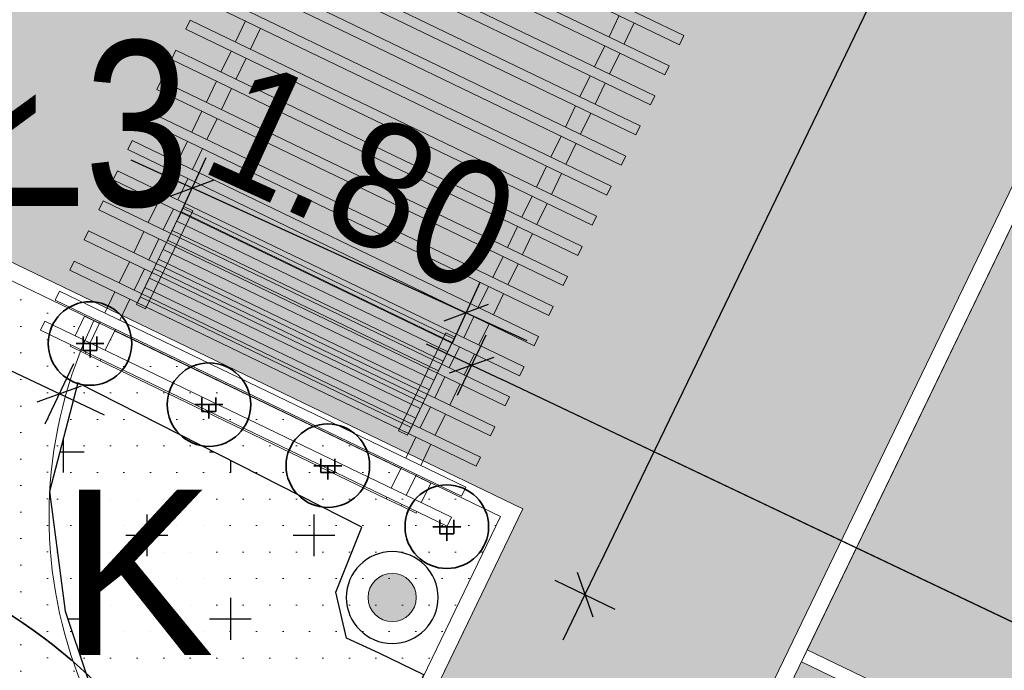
# Model space of a CAD drawing. Extents: x 6423319 to 6423678, y 5669680 to 5669855.
# Tile 9 of 29: x 6423360 to 6423366, y 5669719 to 5669723. Entities that reach past the tile are written whole.
import ezdxf

# ---------------------------------------------------------------- set-up
doc = ezdxf.new("R2010")
doc.units = 0
doc.header["$PDSIZE"] = 0.75
doc.linetypes.add('ACAD_ISO03W100', pattern=[30, 12, -18])
doc.layers.get('Defpoints').update_dxf_attribs({"linetype": 'CONTINUOUS'})
for name, color, linetype, lineweight in [('0 - PMProj. - Opisy + tabela', 7, 'CONTINUOUS', 0), ('3 H POWIERZCHNIE', 142, 'CONTINUOUS', 18), ('3 Lawka 2', 171, 'CONTINUOUS', 5), ('3 pergole', 250, 'ByLayer', 5), ('3 UKŁAD 1 1', 151, 'CONTINUOUS', 9), ('PMProj. - elementy małej arch. OK', 7, 'CONTINUOUS', 0), ('PMProj. - trawnik parkowy', 63, 'CONTINUOUS', 0), ('PR_Z_Drzewa liściaste', 75, 'CONTINUOUS', 20), ('PR_Z_Pnącza', 83, 'CONTINUOUS', 20)]:
    doc.layers.add(name, color=color, linetype=linetype, lineweight=lineweight)
for name, color, linetype in [('3 łąki', 7, 'CONTINUOUS'), ('PMProj. - LEGENDA', 7, 'CONTINUOUS'), ('PMProj. - wymiary', 93, 'CONTINUOUS'), ('PV-12C1', 7, 'CONTINUOUS')]:
    doc.layers.add(name, color=color, linetype=linetype)
doc.layers.add('PR_Z_Byliny', color=7, linetype='CONTINUOUS', lineweight=20, true_color=0x685b34)
doc.layers.add('z rychla blok', color=7, linetype='CONTINUOUS', lineweight=20, true_color=0x688f34)
doc.styles.add('500', font='ROMANS.shx', dxfattribs={"height": 100})
doc.styles.add('Arial', font='arial.ttf')
doc.styles.add('BUIB', font='arial.ttf', dxfattribs={"width": 0.9, "height": 0.75})
doc.dimstyles.new('SKALA-500', dxfattribs={"dimscale": 10, "dimtxt": 2, "dimasz": 1.5, "dimexe": 1, "dimexo": 0.5, "dimgap": 0.5, "dimtad": 1, "dimdec": 0, "dimrnd": 1, "dimdsep": 46, "dimtxsty": '500', "dimblk1": 'WYMIAR', "dimblk2": 'WYMIAR', "dimsah": 1, "dimcen": 2, "dimse1": 1, "dimse2": 1, "dimclrd": 256, "dimclre": 256, "dimclrt": 5, "dimadec": 0, "dimazin": 0, "dimtfac": 0.5, "dimtdec": 1, "dimtix": 1, "dimtmove": 2, "dimatfit": 3, "dimldrblk": 'WYMIAR', "dimfxl": 1, "dimtolj": 1, "dimarcsym": 0})
pattern_1 = [(90, (4252822.110707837, 7451227.796183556), (-0.15875, 0.07937500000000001), [0, -0.15875])]

# ---------------------------------------------------------------- blocks, each defined once
blk = doc.blocks.new('A$12C7', base_point=(358.375857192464, 75.52487942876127))
at = {"layer": '3 pergole'}
for p, q in [((358.4458571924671, 78.42487942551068), (358.3858571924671, 78.42487942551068)), ((358.3858571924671, 78.42487942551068), (358.3858571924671, 75.7248794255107)), ((358.445857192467, 75.7248794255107), (358.445857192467, 78.42487942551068)), ((358.645857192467, 78.42487942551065), (358.585857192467, 78.42487942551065)), ((358.585857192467, 78.42487942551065), (358.585857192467, 75.72487942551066)), ((358.645857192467, 75.72487942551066), (358.645857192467, 78.42487942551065)), ((358.845857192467, 78.42487942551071), (358.7858571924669, 78.42487942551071)), ((358.7858571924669, 78.42487942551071), (358.7858571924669, 75.72487942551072)), ((358.8458571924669, 75.72487942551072), (358.8458571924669, 78.42487942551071)), ((359.0458571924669, 78.42487942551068), (358.9858571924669, 78.42487942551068)), ((358.9858571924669, 78.42487942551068), (358.9858571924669, 75.7248794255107)), ((359.0458571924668, 75.7248794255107), (359.0458571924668, 78.42487942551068)), ((359.2458571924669, 78.42487942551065), (359.1858571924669, 78.42487942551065)), ((359.1858571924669, 78.42487942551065), (359.1858571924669, 75.72487942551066)), ((359.2458571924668, 75.72487942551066), (359.2458571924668, 78.42487942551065)), ((359.4458571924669, 78.42487942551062), (359.3858571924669, 78.42487942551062)), ((359.3858571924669, 78.42487942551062), (359.3858571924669, 75.72487942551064)), ((359.4458571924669, 75.72487942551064), (359.4458571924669, 78.42487942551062)), ((359.6458571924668, 78.4248794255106), (359.5858571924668, 78.4248794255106)), ((359.5858571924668, 78.4248794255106), (359.5858571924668, 75.72487942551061)), ((359.6458571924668, 75.72487942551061), (359.6458571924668, 78.4248794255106)), ((359.8458571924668, 78.42487942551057), (359.7858571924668, 78.42487942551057)), ((359.7858571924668, 78.42487942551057), (359.7858571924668, 75.72487942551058)), ((359.8458571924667, 75.72487942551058), (359.8458571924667, 78.42487942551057)), ((360.0458571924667, 78.42487942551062), (359.9858571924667, 78.42487942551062)), ((359.9858571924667, 78.42487942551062), (359.9858571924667, 75.72487942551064)), ((360.0458571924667, 75.72487942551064), (360.0458571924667, 78.42487942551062)), ((360.2458571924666, 78.4248794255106), (360.1858571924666, 78.4248794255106)), ((360.1858571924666, 78.4248794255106), (360.1858571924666, 75.72487942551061)), ((360.2458571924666, 75.72487942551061), (360.2458571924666, 78.4248794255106)), ((360.4458571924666, 78.42487942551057), (360.3858571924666, 78.42487942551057)), ((360.3858571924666, 78.42487942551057), (360.3858571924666, 75.72487942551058)), ((360.4458571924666, 75.72487942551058), (360.4458571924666, 78.42487942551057)), ((360.5858571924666, 78.42487942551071), (360.5858571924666, 75.72487942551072)), ((360.6458571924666, 75.72487942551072), (360.6458571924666, 78.42487942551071)), ((360.7858571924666, 78.42487942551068), (360.7858571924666, 75.7248794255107)), ((360.8458571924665, 75.7248794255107), (360.8458571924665, 78.42487942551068)), ((360.9858571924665, 78.42487942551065), (360.9858571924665, 75.72487942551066)), ((361.0458571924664, 75.72487942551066), (361.0458571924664, 78.42487942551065)), ((361.1858571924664, 78.42487942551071), (361.1858571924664, 75.72487942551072)), ((361.2458571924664, 75.72487942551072), (361.2458571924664, 78.42487942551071)), ((361.3858571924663, 78.42487942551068), (361.3858571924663, 75.7248794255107)), ((361.4458571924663, 75.7248794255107), (361.4458571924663, 78.42487942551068)), ((361.5858571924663, 78.42487942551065), (361.5858571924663, 75.72487942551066)), ((361.6458571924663, 75.72487942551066), (361.6458571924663, 78.42487942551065)), ((358.375857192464, 78.22487942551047), (358.375857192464, 78.12487942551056)), ((358.3858571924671, 78.22487942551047), (358.375857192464, 78.22487942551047)), ((358.575857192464, 78.22487942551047), (358.4458571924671, 78.22487942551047)), ((358.575857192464, 78.12487942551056), (358.575857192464, 78.22487942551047)), ((358.3858571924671, 78.12487942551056), (358.375857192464, 78.12487942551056)), ((358.375857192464, 78.12487942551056), (358.375857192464, 78.02487942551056)), ((358.585857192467, 78.12487942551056), (358.4458571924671, 78.12487942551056)), ((358.7858571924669, 78.12487942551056), (358.645857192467, 78.12487942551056)), ((358.9858571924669, 78.12487942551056), (358.845857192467, 78.12487942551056)), ((359.1858571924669, 78.12487942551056), (359.0458571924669, 78.12487942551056)), ((359.3858571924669, 78.12487942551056), (359.2458571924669, 78.12487942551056)), ((359.5858571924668, 78.12487942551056), (359.4458571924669, 78.12487942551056)), ((359.7858571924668, 78.12487942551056), (359.6458571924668, 78.12487942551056)), ((359.9858571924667, 78.12487942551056), (359.8458571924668, 78.12487942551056)), ((360.1858571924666, 78.12487942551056), (360.0458571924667, 78.12487942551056)), ((360.3858571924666, 78.12487942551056), (360.2458571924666, 78.12487942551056)), ((360.5858571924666, 78.12487942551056), (360.4458571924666, 78.12487942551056)), ((358.375857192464, 78.02487942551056), (358.3858571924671, 78.02487942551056)), ((358.375857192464, 76.12487942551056), (358.375857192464, 78.02487942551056)), ((358.4458571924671, 78.02487942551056), (358.585857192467, 78.02487942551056)), ((358.575857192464, 76.12487942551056), (358.575857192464, 78.02487942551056)), ((358.645857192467, 78.02487942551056), (358.7858571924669, 78.02487942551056)), ((358.845857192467, 78.02487942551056), (358.9858571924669, 78.02487942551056)), ((359.0458571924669, 78.02487942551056), (359.1858571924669, 78.02487942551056)), ((359.2458571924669, 78.02487942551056), (359.3858571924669, 78.02487942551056)), ((359.4458571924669, 78.02487942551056), (359.5858571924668, 78.02487942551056)), ((359.6458571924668, 78.02487942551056), (359.7858571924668, 78.02487942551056)), ((359.8458571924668, 78.02487942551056), (359.9858571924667, 78.02487942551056)), ((360.0458571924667, 78.02487942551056), (360.1858571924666, 78.02487942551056)), ((360.2458571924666, 78.02487942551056), (360.3858571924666, 78.02487942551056)), ((360.4458571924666, 78.02487942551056), (360.5858571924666, 78.02487942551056)), ((358.375857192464, 76.12487942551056), (358.375857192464, 76.02487942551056)), ((358.3858571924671, 76.12487942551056), (358.375857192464, 76.12487942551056)), ((358.585857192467, 76.12487942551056), (358.445857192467, 76.12487942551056)), ((358.7858571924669, 76.12487942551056), (358.645857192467, 76.12487942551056)), ((358.9858571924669, 76.12487942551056), (358.8458571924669, 76.12487942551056)), ((359.1858571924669, 76.12487942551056), (359.0458571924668, 76.12487942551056)), ((359.3858571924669, 76.12487942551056), (359.2458571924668, 76.12487942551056)), ((359.5858571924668, 76.12487942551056), (359.4458571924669, 76.12487942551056)), ((359.7858571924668, 76.12487942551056), (359.6458571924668, 76.12487942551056)), ((359.9858571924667, 76.12487942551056), (359.8458571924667, 76.12487942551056)), ((360.1858571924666, 76.12487942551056), (360.0458571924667, 76.12487942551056)), ((360.3858571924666, 76.12487942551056), (360.2458571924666, 76.12487942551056)), ((360.5858571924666, 76.12487942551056), (360.4458571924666, 76.12487942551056)), ((360.7858571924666, 76.12487942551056), (360.6458571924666, 76.12487942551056)), ((360.9858571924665, 76.12487942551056), (360.8458571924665, 76.12487942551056)), ((361.1858571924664, 76.12487942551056), (361.0458571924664, 76.12487942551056)), ((361.3858571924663, 76.12487942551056), (361.2458571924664, 76.12487942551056)), ((361.5858571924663, 76.12487942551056), (361.4458571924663, 76.12487942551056)), ((358.375857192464, 76.02487942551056), (358.375857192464, 75.92487942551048)), ((358.375857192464, 76.02487942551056), (358.3858571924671, 76.02487942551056)), ((358.445857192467, 76.02487942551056), (358.585857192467, 76.02487942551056)), ((358.575857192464, 75.92487942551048), (358.575857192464, 76.02487942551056)), ((358.645857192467, 76.02487942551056), (358.7858571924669, 76.02487942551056)), ((358.8458571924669, 76.02487942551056), (358.9858571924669, 76.02487942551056)), ((359.0458571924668, 76.02487942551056), (359.1858571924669, 76.02487942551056)), ((359.2458571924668, 76.02487942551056), (359.3858571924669, 76.02487942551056)), ((359.4458571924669, 76.02487942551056), (359.5858571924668, 76.02487942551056)), ((359.6458571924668, 76.02487942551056), (359.7858571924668, 76.02487942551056)), ((359.8458571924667, 76.02487942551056), (359.9858571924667, 76.02487942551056)), ((360.0458571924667, 76.02487942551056), (360.1858571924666, 76.02487942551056)), ((360.2458571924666, 76.02487942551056), (360.3858571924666, 76.02487942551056)), ((360.4458571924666, 76.02487942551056), (360.5858571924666, 76.02487942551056)), ((360.6458571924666, 76.02487942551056), (360.7858571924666, 76.02487942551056)), ((360.8458571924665, 76.02487942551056), (360.9858571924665, 76.02487942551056)), ((361.0458571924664, 76.02487942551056), (361.1858571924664, 76.02487942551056)), ((361.2458571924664, 76.02487942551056), (361.3858571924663, 76.02487942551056)), ((361.4458571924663, 76.02487942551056), (361.5858571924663, 76.02487942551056)), ((358.375857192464, 75.92487942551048), (358.3858571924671, 75.92487942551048)), ((358.445857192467, 75.92487942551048), (358.575857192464, 75.92487942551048)), ((358.3858571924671, 75.7248794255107), (358.445857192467, 75.7248794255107)), ((358.585857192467, 75.72487942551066), (358.645857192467, 75.72487942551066)), ((358.7858571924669, 75.72487942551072), (358.8458571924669, 75.72487942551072)), ((358.9858571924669, 75.7248794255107), (359.0458571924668, 75.7248794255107)), ((359.1858571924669, 75.72487942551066), (359.2458571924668, 75.72487942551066)), ((359.3858571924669, 75.72487942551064), (359.4458571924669, 75.72487942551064)), ((359.5858571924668, 75.72487942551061), (359.6458571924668, 75.72487942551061)), ((359.7858571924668, 75.72487942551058), (359.8458571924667, 75.72487942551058)), ((359.9858571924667, 75.72487942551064), (360.0458571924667, 75.72487942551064)), ((360.1858571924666, 75.72487942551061), (360.2458571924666, 75.72487942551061)), ((360.3858571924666, 75.72487942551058), (360.4458571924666, 75.72487942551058)), ((360.5858571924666, 75.72487942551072), (360.6458571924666, 75.72487942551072)), ((360.7858571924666, 75.7248794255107), (360.8458571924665, 75.7248794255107)), ((360.9858571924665, 75.72487942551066), (361.0458571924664, 75.72487942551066)), ((361.1858571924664, 75.72487942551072), (361.2458571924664, 75.72487942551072)), ((361.3858571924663, 75.7248794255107), (361.4458571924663, 75.7248794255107)), ((361.5858571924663, 75.72487942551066), (361.6458571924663, 75.72487942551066))]:
    blk.add_line(p, q, dxfattribs=at)
blk = doc.blocks.new('kosz parkowy')
at = {"layer": 'PMProj. - elementy małej arch. OK', "lineweight": 30}
h = blk.add_hatch(color=250, dxfattribs=at)
h.dxf.hatch_style = 1
h.paths.add_polyline_path([(385.2284146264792, 922.5578425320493, 1), (385.5169688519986, 922.5578425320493, 1)])
blk.add_circle((385.3726917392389, 922.5578425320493), 0.2747733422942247, dxfattribs=at)
at = {"layer": 'PMProj. - elementy małej arch. OK'}
blk.add_circle((385.3726917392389, 922.5578425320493), 0.1442771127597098, dxfattribs=at)
blk = doc.blocks.new('WYMIAR')
at = {"layer": 'PMProj. - wymiary', "color": 7}
for p, q in [((0, -1), (0, 1)), ((1.5, 0), (-1, 0))]:
    blk.add_line(p, q, dxfattribs=at)
at = {"layer": 'PMProj. - wymiary', "color": 5}
blk.add_line((-0.5, -0.5), (0.5, 0.5), dxfattribs=at)
blk = doc.blocks.new('*D41')
at = {"layer": 'Defpoints', "color": 0, "transparency": 16777216}
for p in [(6423351.548943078, 5669725.448385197), (6423351.340798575, 5669725.010047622), (6423360.657440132, 5669721.123217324)]:
    blk.add_point(p, dxfattribs=at)
at = {"layer": 'PMProj. - wymiary', "color": 252, "lineweight": -2, "transparency": 16777216}
blk.add_line((6423360.268629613, 5669720.77066897), (6423351.521464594, 5669724.924258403), dxfattribs=at)
at = {"layer": 'PMProj. - wymiary', "color": 252, "lineweight": -2, "transparency": 16777216, "xscale": 0.2, "yscale": 0.2, "zscale": 0.2}
for p, rotation in [((6423351.340798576, 5669725.010047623), 154.5993045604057), ((6423360.449295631, 5669720.684879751), 334.5993045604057)]:
    blk.add_blockref('WYMIAR', p, dxfattribs=dict(at, rotation=rotation))
at = {"layer": 'PMProj. - wymiary', "color": 163, "lineweight": 5, "transparency": 16777216, "insert": (6423356.10219793, 5669723.283708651), "char_height": 0.75, "attachment_point": 5, "rotation": 334.5993045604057, "style": 'BUIB'}
blk.add_mtext('\\A1;10', dxfattribs=at)
blk = doc.blocks.new('*D43')
at = {"layer": 'Defpoints', "color": 0, "transparency": 16777216}
for p in [(6423363.123685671, 5669721.294090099), (6423362.915541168, 5669720.855752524), (6423372.232182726, 5669716.968922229)]:
    blk.add_point(p, dxfattribs=at)
at = {"layer": 'PMProj. - wymiary', "color": 252, "lineweight": -2, "transparency": 16777216}
blk.add_line((6423371.843372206, 5669716.616373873), (6423363.096207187, 5669720.769963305), dxfattribs=at)
at = {"layer": 'PMProj. - wymiary', "color": 252, "lineweight": -2, "transparency": 16777216, "xscale": 0.2, "yscale": 0.2, "zscale": 0.2}
for p, rotation in [((6423362.915541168, 5669720.855752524), 154.5993045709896), ((6423372.024038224, 5669716.530584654), 334.5993045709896)]:
    blk.add_blockref('WYMIAR', p, dxfattribs=dict(at, rotation=rotation))
at = {"layer": 'PMProj. - wymiary', "color": 163, "lineweight": 5, "transparency": 16777216, "insert": (6423367.676940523, 5669719.129413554), "char_height": 0.75, "attachment_point": 5, "rotation": 334.5993045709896, "style": 'BUIB'}
blk.add_mtext('\\A1;10', dxfattribs=at)
blk = doc.blocks.new('l2 1')
at = {"layer": '3 Lawka 2', "lineweight": 9}
h = blk.add_hatch(dxfattribs=at)
h.set_pattern_fill('LINE', color=256, scale=0.02)
h.set_pattern_definition([(0, (895.8701074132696, 1148.153070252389), (0, 0.0635), [])])
h.paths.add_polyline_path([(-0.8965730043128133, -0.004913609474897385), (0.9034270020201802, -0.004558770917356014), (0.9034270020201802, -0.631839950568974), (-0.8965730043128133, -0.6321947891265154)])
for points in [[(-0.8965730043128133, 0.007110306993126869), (-0.8365730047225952, 0.007110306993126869), (-0.8365730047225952, -0.6442187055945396), (-0.8965730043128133, -0.6442187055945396)], [(0.9034270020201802, 0.007110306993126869), (0.8434270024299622, 0.007110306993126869), (0.8434270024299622, -0.6442187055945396), (0.9034270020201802, -0.6442187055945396)], [(-0.8965730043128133, -0.004913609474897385), (0.9034270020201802, -0.004558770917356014), (0.9034270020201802, -0.631839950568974), (-0.8965730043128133, -0.6321947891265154)], [(-0.8965730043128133, -0.004913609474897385), (0.9034270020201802, -0.004558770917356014), (0.9034270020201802, -0.631839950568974), (-0.8965730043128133, -0.6321947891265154)]]:
    blk.add_lwpolyline(points, close=True, dxfattribs=at)
blk = doc.blocks.new('ry')
at = {"layer": 'PR_Z_Byliny', "linetype": 'Continuous', "lineweight": 25, "transparency": 33554687}
h = blk.add_hatch(dxfattribs=at)
h.set_pattern_fill('[KR] BYLINY', color=256, style=0, pattern_type=2)
h.set_pattern_definition([(270, (6422961.972555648, 5670491.962878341), (0.4999999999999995, -0.5000000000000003), [0.25, -0.75]), (0, (6422961.847555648, 5670491.837878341), (0.5000000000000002, 0.4999999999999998), [0.25, -0.75])])
h.paths.add_polyline_path([(6423360.560129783, 5669720.751279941), (6423360.39124397, 5669720.100844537), (6423360.483975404, 5669719.383116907), (6423360.744465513, 5669718.604748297), (6423361.301634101, 5669717.921974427), (6423361.913663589, 5669717.515750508), (6423362.631187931, 5669719.002986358), (6423362.363586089, 5669719.132092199), (6423362.168586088, 5669719.222092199), (6423362.103586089, 5669719.4970922), (6423362.258586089, 5669719.887092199)])
at = {"layer": 'PR_Z_Byliny', "linetype": 'Continuous', "lineweight": 25, "transparency": 33554687, "flags": 128}
blk.add_lwpolyline([(6423360.560129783, 5669720.751279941), (6423360.39124397, 5669720.100844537), (6423360.483975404, 5669719.383116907), (6423360.744465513, 5669718.604748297), (6423361.301634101, 5669717.921974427), (6423361.913663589, 5669717.515750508), (6423362.631187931, 5669719.002986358), (6423362.363586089, 5669719.132092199), (6423362.168586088, 5669719.222092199), (6423362.103586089, 5669719.4970922), (6423362.258586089, 5669719.887092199)], close=True, dxfattribs=at)
at = {"layer": 'PR_Z_Drzewa liściaste', "lineweight": 35}
blk.add_circle((6423358.55643985, 5669716.824519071), 3, dxfattribs=at)
at = {"layer": 'PR_Z_Pnącza', "linetype": 'Continuous', "lineweight": 35}
for p, q in [((6423360.549593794, 5669720.985843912), (6423360.632927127, 5669720.985843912)), ((6423360.59126046, 5669721.027510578), (6423360.59126046, 5669720.944177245)), ((6423360.632927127, 5669720.985843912), (6423360.71626046, 5669720.985843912)), ((6423360.632927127, 5669720.985843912), (6423360.632927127, 5669720.902510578)), ((6423360.674593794, 5669721.027510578), (6423360.674593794, 5669720.944177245)), ((6423360.59126046, 5669720.944177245), (6423360.674593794, 5669720.944177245)), ((6423361.302874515, 5669720.661989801), (6423361.302874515, 5669720.578656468)), ((6423361.386207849, 5669720.661989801), (6423361.386207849, 5669720.578656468)), ((6423361.261207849, 5669720.620323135), (6423361.344541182, 5669720.620323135)), ((6423361.302874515, 5669720.578656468), (6423361.386207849, 5669720.578656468)), ((6423361.344541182, 5669720.620323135), (6423361.427874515, 5669720.620323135)), ((6423361.344541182, 5669720.620323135), (6423361.344541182, 5669720.536989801)), ((6423362.014488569, 5669720.296469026), (6423362.014488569, 5669720.213135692)), ((6423362.097821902, 5669720.296469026), (6423362.097821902, 5669720.213135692)), ((6423361.972821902, 5669720.254802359), (6423362.056155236, 5669720.254802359)), ((6423362.056155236, 5669720.254802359), (6423362.139488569, 5669720.254802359)), ((6423362.056155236, 5669720.254802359), (6423362.056155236, 5669720.171469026)), ((6423362.014488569, 5669720.213135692), (6423362.097821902, 5669720.213135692)), ((6423362.726102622, 5669719.930948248), (6423362.726102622, 5669719.847614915)), ((6423362.809435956, 5669719.930948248), (6423362.809435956, 5669719.847614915)), ((6423362.684435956, 5669719.889281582), (6423362.767769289, 5669719.889281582)), ((6423362.767769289, 5669719.889281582), (6423362.851102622, 5669719.889281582)), ((6423362.767769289, 5669719.889281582), (6423362.767769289, 5669719.805948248)), ((6423362.726102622, 5669719.847614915), (6423362.809435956, 5669719.847614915))]:
    blk.add_line(p, q, dxfattribs=at)
at = {"layer": 'PR_Z_Pnącza', "linetype": 'Continuous', "lineweight": 35, "transparency": 33554687, "flags": 128}
for points in [[(6423360.382927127, 5669720.985843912, -0.9999999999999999), (6423360.882927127, 5669720.985843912, -0.9999999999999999)], [(6423361.094541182, 5669720.620323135, -0.9999999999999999), (6423361.594541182, 5669720.620323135, -0.9999999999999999)]]:
    blk.add_lwpolyline(points, format="xyb", close=True, dxfattribs=at)
at = {"layer": 'PR_Z_Pnącza', "linetype": 'Continuous', "lineweight": 35, "transparency": 33554687}
for centre in [(6423362.056155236, 5669720.254802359), (6423362.767769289, 5669719.889281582)]:
    blk.add_circle(centre, 0.25, dxfattribs=at)
blk = doc.blocks.new('*D86')
at = {"layer": 'Defpoints', "color": 0, "transparency": 16777216}
for p in [(6423363.123685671, 5669721.294090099), (6423362.915541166, 5669720.855752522), (6423372.232182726, 5669716.968922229)]:
    blk.add_point(p, dxfattribs=at)
at = {"layer": 'PMProj. - wymiary', "color": 252, "lineweight": -2, "transparency": 16777216}
blk.add_line((6423371.843372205, 5669716.616373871), (6423363.096207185, 5669720.769963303), dxfattribs=at)
at = {"layer": 'PMProj. - wymiary', "color": 252, "lineweight": -2, "transparency": 16777216, "xscale": 0.2, "yscale": 0.2, "zscale": 0.2}
for p, rotation in [((6423362.915541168, 5669720.855752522), 154.5993045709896), ((6423372.024038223, 5669716.530584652), 334.5993045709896)]:
    blk.add_blockref('WYMIAR', p, dxfattribs=dict(at, rotation=rotation))
at = {"layer": 'PMProj. - wymiary', "color": 163, "lineweight": 5, "transparency": 16777216, "insert": (6423367.676940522, 5669719.129413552), "char_height": 0.75, "attachment_point": 5, "rotation": 334.5993045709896, "style": 'BUIB'}
blk.add_mtext('\\A1;10', dxfattribs=at)
blk = doc.blocks.new('*D103')
at = {"layer": 'Defpoints', "color": 0, "transparency": 16777216}
for p in [(6423361.177228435, 5669721.770534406), (6423362.882138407, 5669721.169967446), (6423362.815416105, 5669721.023626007)]:
    blk.add_point(p, dxfattribs=at)
at = {"layer": 'PMProj. - wymiary', "color": 252, "lineweight": -2, "transparency": 16777216}
for p, q in [((6423361.061972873, 5669721.999846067), (6423360.879995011, 5669722.082816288)), ((6423361.243950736, 5669721.916875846), (6423362.882138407, 5669721.169967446)), ((6423363.064116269, 5669721.086997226), (6423363.246094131, 5669721.004027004))]:
    blk.add_line(p, q, dxfattribs=at)
at = {"layer": 'PMProj. - wymiary', "color": 252, "lineweight": -2, "transparency": 16777216, "xscale": 0.2, "yscale": 0.2, "zscale": 0.2}
for p, rotation in [((6423361.243950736, 5669721.916875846), 335.4900596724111), ((6423362.882138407, 5669721.169967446), 155.4900596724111)]:
    blk.add_blockref('WYMIAR', p, dxfattribs=dict(at, rotation=rotation))
at = {"layer": 'PMProj. - wymiary', "color": 163, "lineweight": 5, "transparency": 16777216, "insert": (6423362.263388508, 5669721.982834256), "char_height": 0.75, "attachment_point": 5, "rotation": 335.4900596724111, "style": 'BUIB'}
blk.add_mtext('\\A1;1.80', dxfattribs=at)
blk = doc.blocks.new('*D107')
at = {"layer": 'Defpoints', "color": 0, "transparency": 16777216}
for p in [(6423367.755580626, 5669730.687926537), (6423362.584706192, 5669719.970088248), (6423363.59409094, 5669719.483105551)]:
    blk.add_point(p, dxfattribs=at)
at = {"layer": 'PMProj. - wymiary', "color": 252, "lineweight": -2, "transparency": 16777216}
blk.add_line((6423368.678059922, 5669730.020812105), (6423363.680996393, 5669719.663237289), dxfattribs=at)
at = {"layer": 'PMProj. - wymiary', "color": 252, "lineweight": -2, "transparency": 16777216, "xscale": 0.2, "yscale": 0.2, "zscale": 0.2}
for p, rotation in [((6423368.764965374, 5669730.200943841), 64.24478326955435), ((6423363.59409094, 5669719.483105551), 244.2447832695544)]:
    blk.add_blockref('WYMIAR', p, dxfattribs=dict(at, rotation=rotation))
at = {"layer": 'PMProj. - wymiary', "color": 163, "lineweight": 5, "transparency": 16777216, "insert": (6423365.744573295, 5669725.051870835), "char_height": 0.75, "attachment_point": 5, "rotation": 64.24478326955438, "style": 'BUIB'}
blk.add_mtext('\\A1;11.90', dxfattribs=at)

msp = doc.modelspace()

# ---------------------------------------------------------------- hatches: boundary and pattern name
at = {"layer": '0 - PMProj. - Opisy + tabela', "linetype": 'Continuous'}
h = msp.add_hatch(dxfattribs=at)
h.set_pattern_fill('ACAD_ISO07W100', scale=0.05)
h.set_pattern_definition([(0, (0, 0), (0, 0.25), [0.025, -0.15])])
h.paths.add_polyline_path([(6423395.113878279, 5669764.594040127), (6423393.819554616, 5669765.218493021, 0.09716143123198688), (6423383.338301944, 5669767.906779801), (6423375.316009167, 5669751.278714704), (6423377.747787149, 5669750.105491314), (6423370.521877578, 5669735.128115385), (6423366.721204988, 5669736.961768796), (6423359.439053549, 5669721.822063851), (6423363.221819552, 5669719.997049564), (6423355.063488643, 5669703.087013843), (6423356.977544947, 5669702.183872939, -0.5906997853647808), (6423366.907276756, 5669706.129307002), (6423367.765011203, 5669707.907160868), (6423361.960039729, 5669710.707798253, -0.4142135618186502), (6423361.447295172, 5669712.17650279), (6423383.306472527, 5669757.484725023), (6423381.775353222, 5669758.223421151, -0.4142135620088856), (6423381.309221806, 5669759.558607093), (6423383.763076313, 5669764.644790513, -0.332571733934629), (6423385.995197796, 5669765.804455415, -0.07259310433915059), (6423393.234679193, 5669763.502131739), (6423394.331729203, 5669762.972854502)])
at = {"layer": '3 H POWIERZCHNIE', "lineweight": 35, "true_color": 0xecf3de}
h = msp.add_hatch(dxfattribs=at)
h.set_pattern_fill('GRAVEL-002', color=254, scale=2.5, pattern_type=2)
h.set_pattern_definition([(0, (0.125, 0), (2.5, 2.5), [0.75, -0.875, 0.125, -0.75]), (0, (1.125, 0.5), (2.5, 2.5), [0.125, -0.625, 0.5, -1.25]), (0, (1.5, 0.625), (2.5, 2.5), [0.125, -2.375]), (0, (0.375, 0.75), (2.5, 2.5), [0.5, -2]), (0, (0.125, 1), (2.5, 2.5), [0.25, -2.25]), (0, (1.875, 1.25), (2.5, 2.5), [0.25, -0.125, 0.125, -2]), (0, (0.875, 1.375), (2.5, 2.5), [0.375, -2.125]), (0, (0.25, 1.625), (2.5, 2.5), [0.25, -2.25]), (0, (1.25, 1.875), (2.5, 2.5), [0.125, -0.75, 0.375, -1.25]), (0, (0.75, 2), (2.5, 2.5), [0.25, -2.25]), (0, (1.625, 2.125), (2.5, 2.5), [0.25, -2.25]), (0, (1.125, 2.25), (2.5, 2.5), [0.25, -2.25]), (0, (2.125, 2.375), (2.5, 2.5), [0.25, -2.25]), (90, (0, 0), (-2.5, 2.5), [0.5, -0.125, 0.25, -1, 0.5, -0.125]), (90, (0.125, 1.625), (-2.5, 2.5), [0.125, -2.375]), (90, (0.5, 0.875), (-2.5, 2.5), [0.25, -0.5, 0.125, -1.625]), (90, (0.625, 1.25), (-2.5, 2.5), [0.25, -0.5, 0.375, -1.375]), (90, (1, 0.625), (-2.5, 2.5), [0.125, -1.25, 0.25, -0.125, 0.25, -0.5]), (90, (1.125, 0.375), (-2.5, 2.5), [0.125, -2.375]), (90, (1.375, 1.125), (-2.5, 2.5), [0.125, -0.125, 0.375, -1.875]), (90, (1.5, 0.75), (-2.5, 2.5), [0.25, -1, 0.125, -0.125, 0.125, -0.875]), (90, (1.75, 0.125), (-2.5, 2.5), [0.375, -2.125]), (90, (2, 2), (-2.5, 2.5), [0.125, -0.125, 0.125, -2.125]), (90, (2.125, 1.375), (-2.5, 2.5), [0.375, -2.125]), (90, (2.4375, 1.1875), (-2.5, 2.5), [0.125, -2.375]), (45, (0.875, 0), (0, 2.500000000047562), [0.176775, -3.358758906]), (45, (0.625, 2.375), (0, 2.500000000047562), [0.176775, -0.530325, 0.530325, -2.298108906]), (45, (0.875, 2), (0, 2.500000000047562), [0.35355, -0.8838835, 0.176775, -2.121325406]), (45, (1.375, 1.875), (0, 2.500000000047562), [0.35355, -1.2374375, 0.176775, -1.767771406]), (45, (0.375, 0.75), (0, 2.500000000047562), [0.176775, -3.358758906]), (45, (1, 0.75), (0, 2.500000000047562), [0.53033, -3.005203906]), (45, (1.5, 1), (0, 2.500000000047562), [0.176775, -1.06066, 0.176775, -2.121323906]), (45, (1.875, 1.25), (0, 2.500000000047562), [0.35355, -3.181983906]), (45, (2.375, 1.25), (0, 2.500000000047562), [0.35355, -3.181983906]), (45, (2.375, 0.5), (0, 2.500000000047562), [0.176775, -3.358758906]), (45, (2.125, 1.75), (0, 2.500000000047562), [0.176775, -3.358758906]), (45, (1.875, 2.125), (0, 2.500000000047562), [0.176775, -3.358758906]), (45, (2.375, 2.375), (0, 2.500000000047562), [0.176775, -3.358758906]), (45, (0, 2.375), (0, 2.500000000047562), [0.176775, -3.358758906]), (45, (1.25, 1.375), (0, 2.500000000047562), [0.176775, -3.358758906]), (45, (1.5, 2.375), (0, 2.500000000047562), [0.176775, -1.2374375, 0.176775, -1.944546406]), (45, (0.375, 1), (0, 2.500000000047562), [0.35355, -3.181983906]), (45, (0.375, 1.625), (0, 2.500000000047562), [0.530325, -3.005208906]), (135, (0.125, 1), (-2.500000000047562, 2.775557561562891e-16), [0.265175, -3.270358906]), (135, (1.5, 0.875), (-2.500000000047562, 2.775557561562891e-16), [0.176775, -3.358758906]), (135, (2.25, 1.25), (-2.500000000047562, 2.775557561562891e-16), [0.176775, -3.358758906]), (135, (1.375, 1.75), (-2.500000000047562, 2.775557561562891e-16), [0.176775, -3.358758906]), (135, (1.5, 2.125), (-2.500000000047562, 2.775557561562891e-16), [0.176775, -3.358758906]), (135, (1.125, 2.25), (-2.500000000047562, 2.775557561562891e-16), [0.176775, -3.358758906]), (135, (1.625, 2.125), (-2.500000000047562, 2.775557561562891e-16), [0.176775, -3.358758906]), (135, (0.125, 0.625), (-2.500000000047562, 2.775557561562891e-16), [0.176775, -3.358758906]), (135, (0.625, 1.5), (-2.500000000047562, 2.775557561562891e-16), [0.176775, -3.358758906]), (135, (0.625, 0.75), (-2.500000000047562, 2.775557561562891e-16), [0.35355, -3.181983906]), (135, (1.125, 0.5), (-2.500000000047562, 2.775557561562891e-16), [0.35355, -3.181983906]), (135, (2.125, 1.875), (-2.500000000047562, 2.775557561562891e-16), [0.35355, -3.181983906]), (135, (1.375, 1.25), (-2.500000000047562, 2.775557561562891e-16), [0.176775, -3.358758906]), (135, (1.75, 0.5), (-2.500000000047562, 2.775557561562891e-16), [0.35355, -2.12132, 0.176775, -0.883888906]), (135, (0.25, 1.625), (-2.499998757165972, 1.242881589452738e-06), [0.35355, -0.70710675, 0.35355, -2.121327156]), (135, (0, 0.25), (-2.500000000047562, 2.775557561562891e-16), [0.3535, -0.8840000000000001, 0.3535, -0.8840000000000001, 0.17675, -0.8837839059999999]), (26.56505118, (0.875, 0.75), (2.500000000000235, 1.274969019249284e-10), [0.5589999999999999, -0.2795, 0.2795, -4.4721699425]), (26.56505118, (1.25, 2.25), (2.500000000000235, 1.274969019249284e-10), [0.5589999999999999, -5.0311699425]), (26.56505118, (1.25, 0.5), (2.500000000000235, 1.274969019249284e-10), [0.2795, -5.310669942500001]), (26.56505118, (0.125, 0.625), (2.500000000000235, 1.274969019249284e-10), [0.2795, -5.310669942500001]), (26.56505118, (0.625, 1.25), (2.500000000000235, 1.274969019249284e-10), [0.2795, -5.310669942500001]), (26.56505118, (0.125, 1.5), (2.500000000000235, 1.274969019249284e-10), [0.2795, -5.310669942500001]), (63.43494882, (0.5, 1.75), (1.274966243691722e-10, 2.500000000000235), [0.2795, -5.310669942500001]), (63.43494882, (1.375, 1.75), (1.274966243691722e-10, 2.500000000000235), [0.2795, -5.310669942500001]), (63.43494882, (1.625, 0), (1.274966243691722e-10, 2.500000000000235), [0.2795, -5.310669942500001]), (63.43494882, (0, 1.375), (1.274966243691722e-10, 2.500000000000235), [0.2795, -5.310669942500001]), (63.43494882, (1, 0.125), (1.274966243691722e-10, 2.500000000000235), [0.2795, -1.9565, 0.2795, -3.0746699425]), (116.56505118, (0.625, 2.25), (-1.274969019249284e-10, 2.500000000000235), [0.2795, -5.310669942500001]), (116.56505118, (2.125, 1.75), (-1.274969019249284e-10, 2.500000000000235), [0.2795, -5.310669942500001]), (116.56505118, (1, 2.25), (-1.274969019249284e-10, 2.500000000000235), [0.2795, -5.310669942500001]), (116.56505118, (0, 0.875), (-1.274969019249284e-10, 2.500000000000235), [0.2795, -5.310669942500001]), (153.43494882, (1.875, 0.5), (-2.500000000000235, 1.274973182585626e-10), [0.2795, -5.310669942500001]), (153.43494882, (2.375, 1.125), (-2.500000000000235, 1.274973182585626e-10), [0.2795, -5.310669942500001]), (153.43494882, (0.875, 1.375), (-2.500000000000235, 1.274973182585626e-10), [0.2795, -5.310669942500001]), (153.43494882, (1.25, 1.875), (-2.500000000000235, 1.274973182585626e-10), [0.2795, -5.310669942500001]), (153.43494882, (2.125, 2.375), (-2.500000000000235, 1.274973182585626e-10), [0.2795, -5.310669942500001]), (153.43494882, (0.375, 0), (-2.500000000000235, 1.274973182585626e-10), [0.41925, -5.170919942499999])])
h.paths.add_polyline_path([(6423352.928220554, 5669728.353045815, 0.3525720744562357), (6423357.737770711, 5669710.75741103, -0.3634037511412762), (6423358.052482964, 5669709.512533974), (6423358.426896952, 5669710.288593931), (6423359.842040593, 5669713.221807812, -0.4942119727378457), (6423358.285958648, 5669712.901073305, -0.3223922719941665), (6423354.644209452, 5669728.294266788, -0.1080573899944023), (6423360.69630448, 5669736.499479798), (6423369.54558548, 5669743.563823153, 0.2732183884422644), (6423372.301313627, 5669751.683717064), (6423370.396262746, 5669759.751341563, -0.354080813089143), (6423372.389087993, 5669764.211885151, -0.08972873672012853), (6423380.689780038, 5669766.02198882, -0.5646342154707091), (6423381.626158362, 5669764.588099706), (6423383.276527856, 5669768.008873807, 0.1276878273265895), (6423371.343875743, 5669765.366556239, 0.0929955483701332), (6423369.863522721, 5669764.017592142), (6423368.924155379, 5669762.039351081, 0.1238162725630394), (6423368.940241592, 5669759.39039808), (6423370.842214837, 5669751.335806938, -0.269452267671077), (6423368.58506842, 5669744.716308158), (6423358.135616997, 5669736.269607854, 0.0693623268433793), (6423354.888450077, 5669732.481150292)])
at = {"layer": '3 H POWIERZCHNIE', "true_color": 0xdbd0c4}
h = msp.add_hatch(color=254, dxfattribs=at)
h.paths.add_polyline_path([(6423364.924380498, 5669719.153434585), (6423371.372765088, 5669732.519209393), (6423374.903347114, 5669730.815862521), (6423368.454962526, 5669717.450087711)])
h.paths.add_polyline_path([(6423355.836418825, 5669723.560172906), (6423362.267422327, 5669736.889921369), (6423365.779991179, 5669735.195265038), (6423359.348987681, 5669721.865516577)])
at = {"layer": '3 H POWIERZCHNIE', "true_color": 0xedee99}
h = msp.add_hatch(dxfattribs=at)
h.set_pattern_fill('DOTS', color=61, scale=0.1, style=0)
h.set_pattern_definition([(0, (0, 0), (0.079375, 0.15875), [0, -0.15875])])
h.paths.add_polyline_path([(6423360.656522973, 5669721.123659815, 0.4142135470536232), (6423361.915077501, 5669717.518658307), (6423363.088301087, 5669719.950436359)])
at = {"layer": '3 łąki', "lineweight": 5, "true_color": 0xcfcfcf}
h = msp.add_hatch(dxfattribs=at)
h.set_pattern_fill('LINE', color=254, scale=0.1, angle=45, style=0)
h.set_pattern_definition([(45, (0, 0), (-0.2245064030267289, 0.2245064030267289), [])])
h.paths.add_polyline_path([(6423377.708, 5669703.605), (6423393.634802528, 5669736.456740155), (6423408.366526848, 5669766.713094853), (6423403.025876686, 5669769.296258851), (6423378.067726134, 5669718.128190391), (6423368.816, 5669699.372, -0.09694539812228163), (6423367.452666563, 5669697.292666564, -0.2222692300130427), (6423362.487, 5669695.428, -0.08255618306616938), (6423360.326579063, 5669696.086902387), (6423359.211076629, 5669696.547968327), (6423359.21107586, 5669696.547966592), (6423356.636683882, 5669697.69749108), (6423346.857907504, 5669702.33189745), (6423338.489098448, 5669706.295386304), (6423334.481200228, 5669708.193435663), (6423331.906087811, 5669702.740699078), (6423346.982884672, 5669695.618638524), (6423356.506027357, 5669691.0680198), (6423357.909211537, 5669690.262641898, -0.06428486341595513), (6423360.040999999, 5669688.2935, -0.2260374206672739), (6423361.09, 5669684.22, 0.009213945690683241), (6423360.918874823, 5669683.247231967, -0.07774270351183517), (6423360.691, 5669682.537999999), (6423359.507822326, 5669680.185807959), (6423367.52683932, 5669683.025426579), (6423370.119, 5669688.229, -0.1834399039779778), (6423372.76, 5669690.572999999, -0.1565602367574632), (6423377.262, 5669690.525), (6423377.797, 5669690.323), (6423380.414, 5669695.860999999), (6423379.015, 5669696.758, -0.07447898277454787), (6423377.727366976, 5669698.84947464, -0.07285368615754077), (6423377.184999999, 5669700.887999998, -0.1357412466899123)])
at = {"layer": 'PMProj. - trawnik parkowy', "transparency": 33554687}
h = msp.add_hatch(dxfattribs=at)
h.set_pattern_fill('DOTS', color=256, scale=0.1, angle=90)
h.set_pattern_definition(pattern_1)
edge = h.paths.add_edge_path()
edge.add_line((6423375.476074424, 5669740.909203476), (6423371.407527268, 5669732.591262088))
edge.add_line((6423371.407527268, 5669732.591262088), (6423375.010161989, 5669730.853153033))
edge.add_line((6423375.010161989, 5669730.853153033), (6423368.492253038, 5669717.343272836))
edge.add_line((6423368.492253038, 5669717.343272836), (6423364.889618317, 5669719.081381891))
edge.add_line((6423364.889618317, 5669719.081381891), (6423361.53736104, 5669712.133050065))
edge.add_arc((6423362.43801972, 5669711.698522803), 0.9999999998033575, 154.2447833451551, 244.2447832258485)
edge.add_line((6423362.003492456, 5669710.797864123), (6423367.808463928, 5669707.997226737))
edge.add_line((6423367.808463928, 5669707.997226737), (6423394.288276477, 5669762.882788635))
edge.add_line((6423394.288276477, 5669762.882788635), (6423393.033739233, 5669763.488046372))
edge.add_arc((6423381.727856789, 5669739.852966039), 26.20000000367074, 64.43579642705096, 80.66211502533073)
edge.add_arc((6423385.654459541, 5669763.732283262), 2.000000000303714, 80.66211502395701, 154.2447832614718)
edge.add_line((6423383.853142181, 5669764.601337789), (6423381.399287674, 5669759.515154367))
edge.add_arc((6423382.209880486, 5669759.124079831), 0.9000000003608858, 154.2447833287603, 244.2447832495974)
edge.add_line((6423381.818805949, 5669758.313487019), (6423383.43999112, 5669757.531338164))
edge.add_line((6423383.43999112, 5669757.531338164), (6423377.03202306, 5669744.249336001))
edge.add_arc((6423433.323105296, 5669715.994539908), 62.98427932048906, 153.3460539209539, 156.6984992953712)
at = {"layer": 'PMProj. - trawnik parkowy'}
h = msp.add_hatch(dxfattribs=at)
h.set_pattern_fill('DOTS', color=256, scale=0.1, angle=90)
h.set_pattern_definition(pattern_1)
edge = h.paths.add_edge_path()
edge.add_line((6423355.702900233, 5669723.513559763), (6423362.220634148, 5669737.023077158))
edge.add_arc((6423361.811843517, 5669736.110448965), 0.9999999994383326, 65.87111327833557, 128.600218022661)
edge.add_line((6423361.187960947, 5669736.891967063), (6423360.69630448, 5669736.499479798))
edge.add_arc((6423376.432059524, 5669718.558327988), 23.86417639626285, 131.2532260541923, 155.9224369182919)
edge.add_arc((6423367.16111786, 5669723.128156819), 13.54111104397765, 157.5725667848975, 193.4862594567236)
edge.add_line((6423353.993391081, 5669719.970204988), (6423355.702900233, 5669723.513559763))
h = msp.add_hatch(dxfattribs=at)
h.set_pattern_fill('DOTS', color=256, scale=0.1, angle=90)
h.set_pattern_definition(pattern_1)
h.paths.add_polyline_path([(6423353.993391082, 5669719.970204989, 0.1564259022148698), (6423358.285958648, 5669712.901073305, 0.4942119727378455), (6423359.842040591, 5669713.221807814), (6423361.915077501, 5669717.518658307, -0.4142135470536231), (6423360.656522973, 5669721.123659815), (6423359.305534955, 5669721.775450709), (6423359.305534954, 5669721.775450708), (6423355.702900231, 5669723.513559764)])

# ---------------------------------------------------------------- linework, layer by layer
at = {"layer": '3 UKŁAD 1 1', "lineweight": 5}
for points in [[(6423395.113878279, 5669764.594040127), (6423393.819554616, 5669765.218493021, 0.09716143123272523), (6423383.338301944, 5669767.906779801), (6423375.316009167, 5669751.278714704), (6423377.747787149, 5669750.105491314), (6423370.521877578, 5669735.128115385), (6423366.721204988, 5669736.961768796), (6423359.439053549, 5669721.822063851), (6423363.221819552, 5669719.997049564), (6423358.516962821, 5669710.245141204), (6423355.063488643, 5669703.087013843), (6423356.977544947, 5669702.183872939, -0.5906997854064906), (6423366.907276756, 5669706.129307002), (6423367.765011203, 5669707.907160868), (6423361.960039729, 5669710.707798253, -0.4142135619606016), (6423361.447295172, 5669712.17650279), (6423383.306472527, 5669757.484725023), (6423381.775353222, 5669758.223421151, -0.414213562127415), (6423381.309221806, 5669759.558607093), (6423383.763076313, 5669764.644790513, -0.3325717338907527), (6423385.995197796, 5669765.804455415, -0.07259310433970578), (6423393.234679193, 5669763.502131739), (6423394.331729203, 5669762.972854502)], [(6423395.113878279, 5669764.594040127), (6423393.819554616, 5669765.218493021, 0.09716143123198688), (6423383.338301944, 5669767.906779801), (6423375.316009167, 5669751.278714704), (6423377.747787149, 5669750.105491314), (6423370.521877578, 5669735.128115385), (6423366.721204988, 5669736.961768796), (6423359.439053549, 5669721.822063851), (6423363.221819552, 5669719.997049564), (6423355.063488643, 5669703.087013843), (6423356.977544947, 5669702.183872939, -0.5906997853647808), (6423366.907276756, 5669706.129307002), (6423367.765011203, 5669707.907160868), (6423361.960039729, 5669710.707798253, -0.4142135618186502), (6423361.447295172, 5669712.17650279), (6423383.306472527, 5669757.484725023), (6423381.775353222, 5669758.223421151, -0.4142135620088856), (6423381.309221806, 5669759.558607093), (6423383.763076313, 5669764.644790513, -0.332571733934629), (6423385.995197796, 5669765.804455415, -0.07259310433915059), (6423393.234679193, 5669763.502131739), (6423394.331729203, 5669762.972854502)]]:
    msp.add_lwpolyline(points, format="xyb", close=True, dxfattribs=at)
msp.add_lwpolyline([(6423393.191076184, 5669763.412138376, 0.07259469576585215), (6423385.978972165, 5669765.705780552, 0.3325717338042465), (6423383.853142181, 5669764.601337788), (6423381.399287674, 5669759.515154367, 0.41421356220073), (6423381.818805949, 5669758.313487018), (6423383.439991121, 5669757.531338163), (6423361.537361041, 5669712.133050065, 0.4142135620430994), (6423362.003492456, 5669710.79786412), (6423369.250265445, 5669707.301622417, 0.4127471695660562), (6423370.583263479, 5669707.76324775, 0.291913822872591)], format="xyb", dxfattribs=at)
for points in [[(6423364.889618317, 5669719.081381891), (6423371.407527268, 5669732.591262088), (6423375.010161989, 5669730.853153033), (6423368.492253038, 5669717.343272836)], [(6423364.924380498, 5669719.153434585), (6423371.372765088, 5669732.519209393), (6423374.903347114, 5669730.815862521), (6423368.454962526, 5669717.450087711)]]:
    msp.add_lwpolyline(points, close=True, dxfattribs=at)
for points in [[(6423355.702900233, 5669723.513559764), (6423363.088301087, 5669719.950436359)], [(6423358.426896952, 5669710.288593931), (6423363.088300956, 5669719.95043642)]]:
    msp.add_lwpolyline(points, dxfattribs=at)
msp.add_arc((6423363.088301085, 5669719.950436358), 2.699999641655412, 154.244783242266, 244.2447802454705, dxfattribs=at)

# ---------------------------------------------------------------- block references
at = {"layer": '3 Lawka 2', "rotation": 334.2447830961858}
msp.add_blockref('l2 1', (6423361.998647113, 5669721.409785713), dxfattribs=at)
at = {"layer": 'PMProj. - elementy małej arch. OK', "color": 2, "linetype": 'ACAD_ISO03W100', "lineweight": 30, "xscale": -1, "rotation": 225.6588948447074}
msp.add_blockref('kosz parkowy', (6422433.287631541, 5670088.652483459), dxfattribs=at)
msp.add_blockref('kosz parkowy', (6422433.287631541, 5670088.652483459), dxfattribs=at)
msp.add_blockref('kosz parkowy', (6422433.287631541, 5670088.652483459), dxfattribs=at)
at = {"layer": 'PV-12C1', "rotation": 64.24478326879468}
msp.add_blockref('A$12C7', (6423362.944969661, 5669719.796277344), dxfattribs=at)
at = {"layer": 'z rychla blok'}
msp.add_blockref('ry', (0, 0), dxfattribs=at)

# ---------------------------------------------------------------- texts
at = {"layer": 'PMProj. - LEGENDA', "color": 7, "linetype": 'Continuous', "attachment_point": 5, "rotation": 8.078494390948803e-09, "style": 'Arial'}
for s, insert, char_height, width in [('{\\fArial Narrow|b0|i0|c238|p34;Ł3}', (6423360.598154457, 5669722.296059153), 0.99, 2.584225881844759), ('K', (6423360.914254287, 5669719.616881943), 0.9899999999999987, 0.857729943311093), ('K', (6423360.914254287, 5669719.616881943), 0.9899999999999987, 0.857729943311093), ('K', (6423360.914254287, 5669719.616881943), 0.9899999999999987, 0.857729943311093)]:
    msp.add_mtext(s, dxfattribs=dict(at, insert=insert, char_height=char_height, width=width))

# ---------------------------------------------------------------- dimensions: what is measured, and where the dimension line sits
at = {"layer": 'PMProj. - wymiary', "lineweight": 5}
for p1, p2, distance, picture, middle in [((6423367.755580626, 5669730.687926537), (6423362.584706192, 5669719.970088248), 1.1207183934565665, '*D107', (6423365.744573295, 5669725.051870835)), ((6423361.177228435, 5669721.770534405), (6423362.815416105, 5669721.023626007), 0.16083433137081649, '*D103', (6423362.263388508, 5669721.982834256))]:
    dim = msp.add_aligned_dim(p1=p1, p2=p2, distance=distance, dimstyle='SKALA-500', override={"dimasz": 0.02, "dimgap": 0.01, "dimdec": 2, "dimrnd": 0.01, "dimzin": 1, "dimtxsty": 'BUIB', "dimcen": 0, "dimclrd": 252, "dimclrt": 163, "dimadec": 2, "dimtdec": 2}, dxfattribs=at)
    dim.commit()
    dim.dimension.update_dxf_attribs({"geometry": picture, "text_midpoint": middle})
for p1, p2, distance, picture, middle in [((6423360.657440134, 5669721.123217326), (6423351.54894308, 5669725.448385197), 0.48524629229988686, '*D41', (6423356.10219793, 5669723.283708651)), ((6423372.232182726, 5669716.968922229), (6423363.123685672, 5669721.2940901), 0.48524629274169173, '*D43', (6423367.676940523, 5669719.129413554)), ((6423372.232182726, 5669716.968922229), (6423363.123685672, 5669721.2940901), 0.485246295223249, '*D86', (6423367.676940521, 5669719.129413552))]:
    dim = msp.add_aligned_dim(p1=p1, p2=p2, distance=distance, text='10', dimstyle='SKALA-500', override={"dimtxt": 2, "dimasz": 0.02, "dimgap": 0.01, "dimdec": 2, "dimrnd": 0.01, "dimzin": 1, "dimtxsty": 'BUIB', "dimcen": 0, "dimclrd": 252, "dimclrt": 163, "dimadec": 2, "dimtdec": 2}, dxfattribs=at)
    dim.commit()
    dim.dimension.update_dxf_attribs({"geometry": picture, "text_midpoint": middle})

doc.saveas('drawing.dxf')
